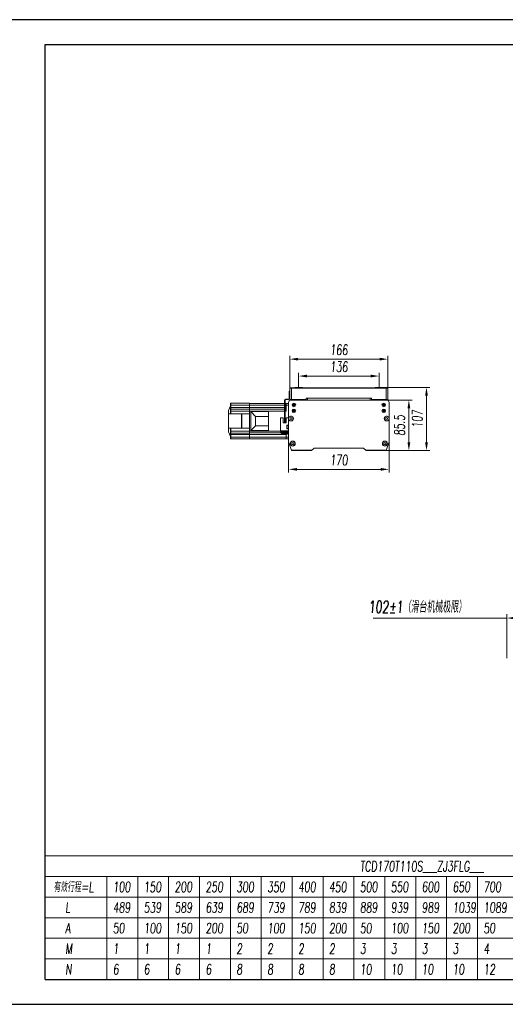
# Model space of a CAD drawing. Header units: millimetres. Extents: x 10021 to 14313, y -1287 to 379.
# Tile 7 of 9: x 12055 to 12877, y -1287 to 379. Entities that reach past the tile are written whole.
import ezdxf

# ---------------------------------------------------------------- set-up
doc = ezdxf.new("R2010")
doc.units = ezdxf.units.MM
doc.header["$LTSCALE"] = 3
for name, color, linetype, lineweight in [('外框', 7, 'Continuous', 30), ('文字', 3, 'Continuous', 13), ('标注', 1, 'Continuous', 13), ('轮廓线', 7, 'Continuous', 20)]:
    doc.layers.add(name, color=color, linetype=linetype, lineweight=lineweight)
doc.styles.get("Standard").update_dxf_attribs({"font": 'txt.shx', "width": 0.67, "oblique": 5, "bigfont": 'gbcbig.shx'})
doc.dimstyles.new('7', dxfattribs={"dimscale": 7, "dimtxt": 2.5, "dimasz": 2, "dimexe": 0.8, "dimexo": 0, "dimgap": 1, "dimtad": 1, "dimdec": 1, "dimdsep": 46, "dimtxsty": 'Standard', "dimcen": 0, "dimclrd": 256, "dimclre": 256, "dimclrt": 256, "dimadec": 0, "dimazin": 0, "dimtfac": 1, "dimtdec": 1, "dimtmove": 0, "dimatfit": 3, "dimfxl": 0, "dimtzin": 0, "dimlwd": -1, "dimlwe": -1, "dimarcsym": 0})
doc.dimstyles.new('8', dxfattribs={"dimscale": 8, "dimtxt": 2.5, "dimasz": 2, "dimexe": 0.8, "dimexo": 0, "dimgap": 1, "dimtad": 1, "dimdec": 1, "dimdsep": 46, "dimtxsty": 'Standard', "dimcen": 0, "dimclrd": 256, "dimclre": 256, "dimclrt": 256, "dimadec": 0, "dimazin": 0, "dimtfac": 1, "dimtdec": 1, "dimtmove": 0, "dimatfit": 3, "dimfxl": 0, "dimtzin": 0, "dimlwd": -1, "dimlwe": -1, "dimarcsym": 0})

# ---------------------------------------------------------------- blocks, each defined once
blk = doc.blocks.new('Y')
at = {"lineweight": 30}
for p, q in [((-4136.76, 2009.27), (-3862.74, 2009.27)), ((-4154.44, 2003.97), (-3857.44, 2003.97)), ((-4154.44, 2003.97), (-3857.44, 2003.97))]:
    blk.add_line(p, q, dxfattribs=at)
for points in [[(-3857.44, 2213.99), (-4154.44, 2213.99), (-4154.44, 2003.97)], [(-4136.76, 2009.27), (-4136.76, 2208.69), (-3862.74, 2208.69)]]:
    blk.add_lwpolyline(points, dxfattribs=at)
blk = doc.blocks.new('W')
blk.add_blockref('Y', (0, 0))
blk = doc.blocks.new('*D72')
at = {"layer": 'Defpoints', "color": 0, "ltscale": 3}
for p in [(12879.2, -633.3), (12981.2, -668), (12879.2, -701)]:
    blk.add_point(p, dxfattribs=at)
at = {"layer": '标注', "ltscale": 3}
for p, q in [((12879.2, -701), (12879.2, -626.9)), ((12981.2, -668), (12981.2, -626.9)), ((12879.2, -633.3), (12652.8, -633.3)), ((12965.2, -633.3), (12895.2, -633.3))]:
    blk.add_line(p, q, dxfattribs=at)
for points in [[(12895.2, -630.7), (12895.2, -636), (12879.2, -633.3)], [(12965.2, -630.7), (12965.2, -636), (12981.2, -633.3)]]:
    blk.add_solid(points, dxfattribs=at)
at = {"layer": '标注', "ltscale": 3, "insert": (12727.8, -614.6), "char_height": 20, "attachment_point": 5}
blk.add_mtext('102%%P1（滑台机械极限）', dxfattribs=at)
blk = doc.blocks.new('*D92')
at = {"layer": 'Defpoints', "color": 0, "ltscale": 3}
for p in [(12677.9, -195.3), (12511.9, -244.5), (12677.9, -244.5)]:
    blk.add_point(p, dxfattribs=at)
at = {"layer": '标注', "ltscale": 3}
for p, q in [((12511.9, -244.5), (12511.9, -189.7)), ((12525.9, -195.3), (12663.9, -195.3)), ((12677.9, -244.5), (12677.9, -189.7))]:
    blk.add_line(p, q, dxfattribs=at)
for points in [[(12525.9, -192.9), (12525.9, -197.6), (12511.9, -195.3)], [(12663.9, -192.9), (12663.9, -197.6), (12677.9, -195.3)]]:
    blk.add_solid(points, dxfattribs=at)
at = {"layer": '标注', "ltscale": 3, "insert": (12594.9, -179.5), "char_height": 17.5, "attachment_point": 5}
blk.add_mtext('166', dxfattribs=at)
blk = doc.blocks.new('*D93')
at = {"layer": 'Defpoints', "color": 0, "ltscale": 3}
for p in [(12662.9, -223.9), (12526.9, -243), (12662.9, -243)]:
    blk.add_point(p, dxfattribs=at)
at = {"layer": '标注', "ltscale": 3}
for p, q in [((12526.9, -243), (12526.9, -218.3)), ((12540.9, -223.9), (12648.9, -223.9)), ((12662.9, -243), (12662.9, -218.3))]:
    blk.add_line(p, q, dxfattribs=at)
for points in [[(12540.9, -221.5), (12540.9, -226.2), (12526.9, -223.9)], [(12648.9, -221.5), (12648.9, -226.2), (12662.9, -223.9)]]:
    blk.add_solid(points, dxfattribs=at)
at = {"layer": '标注', "ltscale": 3, "insert": (12594.9, -208.1), "char_height": 17.5, "attachment_point": 5}
blk.add_mtext('136', dxfattribs=at)
blk = doc.blocks.new('*D94')
at = {"layer": 'Defpoints', "color": 0, "ltscale": 3}
for p in [(12509.9, -331.8), (12679.9, -331.8), (12679.9, -381.7)]:
    blk.add_point(p, dxfattribs=at)
at = {"layer": '标注', "ltscale": 3}
for p, q in [((12509.9, -331.8), (12509.9, -387.3)), ((12679.9, -331.8), (12679.9, -387.3)), ((12523.9, -381.7), (12665.9, -381.7))]:
    blk.add_line(p, q, dxfattribs=at)
for points in [[(12523.9, -379.4), (12523.9, -384), (12509.9, -381.7)], [(12665.9, -379.4), (12665.9, -384), (12679.9, -381.7)]]:
    blk.add_solid(points, dxfattribs=at)
at = {"layer": '标注', "ltscale": 3, "insert": (12594.9, -366), "char_height": 17.5, "attachment_point": 5}
blk.add_mtext('170', dxfattribs=at)
blk = doc.blocks.new('*D100')
at = {"layer": 'Defpoints', "color": 0, "ltscale": 3}
for p in [(12669.4, -243), (12674.3, -350), (12743.2, -350)]:
    blk.add_point(p, dxfattribs=at)
at = {"layer": '标注', "ltscale": 3}
for p, q in [((12669.4, -243), (12748.8, -243)), ((12743.2, -257), (12743.2, -336)), ((12674.3, -350), (12748.8, -350))]:
    blk.add_line(p, q, dxfattribs=at)
for points in [[(12740.9, -257), (12745.6, -257), (12743.2, -243)], [(12740.9, -336), (12745.6, -336), (12743.2, -350)]]:
    blk.add_solid(points, dxfattribs=at)
at = {"layer": '标注', "ltscale": 3, "insert": (12727.5, -296.5), "char_height": 17.5, "attachment_point": 5, "rotation": 90}
blk.add_mtext('107', dxfattribs=at)
blk = doc.blocks.new('*D101')
at = {"layer": 'Defpoints', "color": 0, "ltscale": 3}
for p in [(12675.9, -264.5), (12674.3, -350), (12713.5, -350)]:
    blk.add_point(p, dxfattribs=at)
at = {"layer": '标注', "ltscale": 3}
for p, q in [((12675.9, -264.5), (12719.1, -264.5)), ((12713.5, -278.5), (12713.5, -336)), ((12674.3, -350), (12719.1, -350))]:
    blk.add_line(p, q, dxfattribs=at)
for points in [[(12711.1, -278.5), (12715.8, -278.5), (12713.5, -264.5)], [(12711.1, -336), (12715.8, -336), (12713.5, -350)]]:
    blk.add_solid(points, dxfattribs=at)
at = {"layer": '标注', "ltscale": 3, "insert": (12697.7, -307.3), "char_height": 17.5, "attachment_point": 5, "rotation": 90}
blk.add_mtext('85.5', dxfattribs=at)

msp = doc.modelspace()

# ---------------------------------------------------------------- linework, layer by layer
at = {"layer": '文字', "ltscale": 0.3}
for p, q in [((12097.92, -1244.7), (12097.92, -1035.68)), ((12097.92, -1035.68), (13456.55, -1035.68)), ((12097.92, -1070.52), (13456.55, -1070.52)), ((12202.43, -1244.7), (12202.43, -1070.52)), ((12254.69, -1244.7), (12254.69, -1070.52)), ((12306.94, -1244.7), (12306.94, -1070.52)), ((12359.2, -1244.7), (12359.2, -1070.52)), ((12359.2, -1244.7), (12359.2, -1070.52)), ((12411.45, -1244.7), (12411.45, -1070.52)), ((12411.45, -1244.7), (12411.45, -1070.52)), ((12463.71, -1244.7), (12463.71, -1070.52)), ((12463.71, -1244.7), (12463.71, -1070.52)), ((12515.96, -1244.7), (12515.96, -1070.52)), ((12515.96, -1244.7), (12515.96, -1070.52)), ((12568.21, -1244.7), (12568.21, -1070.52)), ((12568.21, -1244.7), (12568.21, -1070.52)), ((12620.47, -1244.7), (12620.47, -1070.52)), ((12620.47, -1244.7), (12620.47, -1070.52)), ((12672.72, -1244.7), (12672.72, -1070.52)), ((12672.72, -1244.7), (12672.72, -1070.52)), ((12724.98, -1244.7), (12724.98, -1070.52)), ((12724.98, -1244.7), (12724.98, -1070.52)), ((12724.98, -1244.7), (12724.98, -1070.52)), ((12777.23, -1244.7), (12777.23, -1070.52)), ((12777.23, -1244.7), (12777.23, -1070.52)), ((12829.49, -1244.7), (12829.49, -1070.52)), ((12829.49, -1244.7), (12829.49, -1070.52)), ((12097.92, -1105.36), (13456.55, -1105.36)), ((12829.49, -1244.7), (12829.49, -1105.36)), ((12097.92, -1140.19), (13456.55, -1140.19)), ((12097.92, -1175.03), (13456.55, -1175.03)), ((12097.92, -1209.87), (13456.55, -1209.87)), ((12097.92, -1244.7), (13456.55, -1244.7)), ((12097.92, -1244.7), (13456.55, -1244.7)), ((12097.92, -1244.7), (13456.55, -1244.7)), ((12097.92, -1244.7), (13456.55, -1244.7)), ((12097.92, -1244.7), (13456.55, -1244.7)), ((12097.92, -1244.7), (13456.55, -1244.7))]:
    msp.add_line(p, q, dxfattribs=at)
at = {"layer": '轮廓线'}
for p, q in [((12510.92, -261.78), (12510.92, -249.28)), ((12510.92, -249.28), (12511.92, -249.28)), ((12511.92, -244.53), (12512.42, -244.03)), ((12511.92, -263.53), (12511.92, -244.53)), ((12677.92, -244.53), (12511.92, -244.53)), ((12677.42, -244.03), (12512.42, -244.03)), ((12514.92, -244.03), (12514.92, -263.53)), ((12520.42, -244.03), (12520.42, -243.03)), ((12533.42, -243.03), (12520.42, -243.03)), ((12522.42, -243.03), (12522.42, -244.03)), ((12531.42, -244.03), (12531.42, -243.03)), ((12533.42, -243.03), (12533.42, -244.03)), ((12669.42, -243.03), (12656.42, -243.03)), ((12656.42, -244.03), (12656.42, -243.03)), ((12658.42, -243.03), (12658.42, -244.03)), ((12667.42, -244.03), (12667.42, -243.03)), ((12669.42, -243.03), (12669.42, -244.03)), ((12674.92, -263.53), (12674.92, -244.03)), ((12677.42, -244.03), (12677.92, -244.53)), ((12677.92, -244.53), (12677.92, -263.53)), ((12502.92, -302.28), (12502.92, -264.78)), ((12503.92, -264.78), (12503.92, -302.28)), ((12504.92, -262.78), (12509.92, -262.78)), ((12509.92, -263.78), (12504.92, -263.78)), ((12511.92, -250.28), (12510.92, -250.28)), ((12510.92, -260.78), (12511.92, -260.78)), ((12511.92, -261.78), (12510.92, -261.78)), ((12511.92, -263.53), (12539.92, -263.53)), ((12513.92, -264.53), (12675.92, -264.53)), ((12539.92, -264.53), (12539.92, -261.03)), ((12649.92, -261.03), (12539.92, -261.03)), ((12541.92, -261.03), (12541.92, -264.53)), ((12544.92, -264.43), (12544.92, -264.53)), ((12644.92, -264.43), (12544.92, -264.43)), ((12644.92, -264.53), (12644.92, -264.43)), ((12647.92, -264.53), (12647.92, -261.03)), ((12649.92, -261.03), (12649.92, -264.53)), ((12649.92, -263.53), (12677.92, -263.53)), ((12408.42, -282.03), (12411.42, -274.03)), ((12408.42, -318.03), (12408.42, -282.03)), ((12411.42, -288.03), (12411.42, -270.83)), ((12502.92, -273.03), (12411.42, -273.03)), ((12411.42, -277.03), (12502.92, -277.03)), ((12502.92, -283.03), (12411.42, -283.03)), ((12412.42, -269.83), (12412.42, -288.03)), ((12443.92, -269.83), (12412.42, -269.83)), ((12443.92, -279.83), (12412.42, -279.83)), ((12443.92, -330.23), (12443.92, -269.83)), ((12443.92, -270.03), (12502.92, -270.03)), ((12443.92, -280.03), (12502.92, -280.03)), ((12503.92, -270.03), (12509.92, -270.03)), ((12509.92, -273.03), (12503.92, -273.03)), ((12503.92, -277.03), (12505.92, -277.03)), ((12503.92, -280.03), (12505.92, -280.03)), ((12505.92, -283.03), (12503.92, -283.03)), ((12505.92, -283.03), (12505.92, -270.03)), ((12509.92, -335.17), (12509.92, -268.53)), ((12519.92, -271.3), (12519.92, -272.27)), ((12519.92, -273.19), (12519.92, -274.16)), ((12519.92, -281.3), (12519.92, -282.27)), ((12669.92, -271.3), (12669.92, -272.27)), ((12669.92, -273.19), (12669.92, -274.16)), ((12669.92, -281.3), (12669.92, -282.27)), ((12679.92, -335.17), (12679.92, -268.53)), ((12408.42, -288.03), (12443.92, -288.03)), ((12430.42, -312.03), (12430.42, -288.03)), ((12430.92, -288.03), (12430.92, -312.03)), ((12445.92, -316.03), (12445.92, -284.03)), ((12453.92, -292.03), (12445.92, -284.03)), ((12445.92, -284.03), (12475.92, -284.03)), ((12453.92, -308.03), (12453.92, -292.03)), ((12453.92, -292.03), (12475.92, -292.03)), ((12475.92, -316.03), (12475.92, -284.03)), ((12496.52, -316.5), (12496.52, -294.3)), ((12496.52, -294.3), (12500.72, -294.3)), ((12500.72, -294.3), (12500.72, -303.3)), ((12505.72, -303.3), (12505.72, -294.3)), ((12505.72, -294.3), (12509.92, -294.3)), ((12513.92, -293.88), (12512.32, -294.8)), ((12512.32, -296.65), (12512.32, -294.8)), ((12512.32, -296.65), (12513.92, -297.58)), ((12515.52, -294.8), (12513.92, -293.88)), ((12513.92, -297.58), (12515.52, -296.65)), ((12515.52, -294.8), (12515.52, -296.65)), ((12519.92, -283.19), (12519.92, -284.16)), ((12669.92, -283.19), (12669.92, -284.16)), ((12675.92, -293.88), (12674.32, -294.8)), ((12674.32, -296.65), (12674.32, -294.8)), ((12674.32, -296.65), (12675.92, -297.58)), ((12677.52, -294.8), (12675.92, -293.88)), ((12675.92, -297.58), (12677.52, -296.65)), ((12677.52, -294.8), (12677.52, -296.65)), ((12408.42, -312.03), (12443.92, -312.03)), ((12411.42, -329.23), (12411.42, -312.03)), ((12412.42, -312.03), (12412.42, -330.23)), ((12453.92, -308.03), (12445.92, -316.03)), ((12475.92, -316.03), (12445.92, -316.03)), ((12475.92, -308.03), (12453.92, -308.03)), ((12500.72, -303.3), (12505.72, -303.3)), ((12503.92, -302.28), (12502.92, -302.28)), ((12506.92, -307.1), (12506.92, -313.3)), ((12506.92, -307.1), (12509.92, -307.1)), ((12509.92, -308.1), (12506.92, -308.1)), ((12506.92, -312.3), (12509.92, -312.3)), ((12509.92, -313.3), (12506.92, -313.3)), ((12408.42, -318.03), (12411.42, -326.03)), ((12411.42, -317.03), (12496.72, -317.03)), ((12505.92, -323.03), (12411.42, -323.03)), ((12411.42, -327.03), (12509.92, -327.03)), ((12443.92, -320.23), (12412.42, -320.23)), ((12443.92, -330.23), (12412.42, -330.23)), ((12496.72, -320.03), (12443.92, -320.03)), ((12509.92, -330.03), (12443.92, -330.03)), ((12509.92, -316.5), (12496.52, -316.5)), ((12496.72, -320.3), (12496.72, -316.5)), ((12498.63, -320.3), (12496.72, -320.3)), ((12498.63, -316.5), (12498.63, -322.3)), ((12500.19, -322.3), (12498.63, -322.3)), ((12500.19, -316.5), (12500.19, -322.3)), ((12501.17, -320.3), (12500.19, -320.3)), ((12500.32, -317.9), (12500.32, -319.3)), ((12501.17, -317.9), (12500.32, -317.9)), ((12500.32, -319.3), (12501.17, -319.3)), ((12501.17, -322.3), (12501.17, -316.5)), ((12501.17, -322.3), (12502.73, -322.3)), ((12502.73, -316.5), (12502.73, -322.3)), ((12503.71, -317.9), (12502.73, -317.9)), ((12502.73, -319.3), (12503.71, -319.3)), ((12503.71, -320.3), (12502.73, -320.3)), ((12503.71, -316.5), (12503.71, -322.3)), ((12503.71, -322.3), (12505.27, -322.3)), ((12505.27, -316.5), (12505.27, -322.3)), ((12506.12, -317.9), (12505.27, -317.9)), ((12505.27, -319.3), (12506.12, -319.3)), ((12506.25, -320.3), (12505.27, -320.3)), ((12505.92, -319.3), (12505.92, -317.9)), ((12505.92, -330.03), (12505.92, -320.3)), ((12506.12, -319.3), (12506.12, -317.9)), ((12506.25, -316.5), (12506.25, -322.3)), ((12506.25, -322.3), (12507.81, -322.3)), ((12507.81, -316.5), (12507.81, -322.3)), ((12509.72, -320.3), (12507.81, -320.3)), ((12509.72, -316.5), (12509.72, -320.3)), ((12514.6, -349.34), (12509.98, -335.48)), ((12514.21, -348.15), (12510.02, -335.25)), ((12516.92, -336.38), (12515.32, -337.3)), ((12515.32, -339.15), (12515.32, -337.3)), ((12515.32, -339.15), (12516.92, -340.08)), ((12549.42, -349.53), (12516.11, -349.53)), ((12518.52, -337.3), (12516.92, -336.38)), ((12516.92, -340.08), (12518.52, -339.15)), ((12518.52, -337.3), (12518.52, -339.15)), ((12552.92, -346.03), (12548.92, -350.03)), ((12636.92, -346.03), (12552.92, -346.03)), ((12640.92, -350.03), (12636.92, -346.03)), ((12673.73, -349.53), (12640.42, -349.53)), ((12672.92, -336.38), (12671.32, -337.3)), ((12671.32, -339.15), (12671.32, -337.3)), ((12671.32, -339.15), (12672.92, -340.08)), ((12674.52, -337.3), (12672.92, -336.38)), ((12672.92, -340.08), (12674.52, -339.15)), ((12674.52, -337.3), (12674.52, -339.15)), ((12679.87, -335.48), (12675.25, -349.34)), ((12679.83, -335.25), (12675.64, -348.15)), ((12515.55, -350.03), (12548.92, -350.03)), ((12640.92, -350.03), (12674.3, -350.03))]:
    msp.add_line(p, q, dxfattribs=at)
for centre, radius in [((12518.92, -272.73), 3), ((12518.92, -282.73), 3), ((12518.92, -272.73), 1.75), ((12518.92, -282.73), 1.75), ((12670.92, -272.73), 3), ((12670.92, -282.73), 3), ((12670.92, -272.73), 1.75), ((12670.92, -282.73), 1.75), ((12513.92, -295.73), 4), ((12675.92, -295.73), 4), ((12516.92, -338.23), 4.25), ((12516.92, -338.23), 4), ((12672.92, -338.23), 4.25), ((12672.92, -338.23), 4)]:
    msp.add_circle(centre, radius, dxfattribs=at)
for centre, radius, start, end in [((12504.92, -264.78), 2, 90, 180), ((12504.92, -264.78), 1, 90, 180), ((12509.92, -261.78), 2, 270, 0), ((12509.92, -261.78), 1, 270, 0), ((12513.92, -268.53), 4, 90, 179.99391), ((12675.92, -268.53), 4, 0.006, 90), ((12412.42, -270.83), 1, 90, 180), ((12412.42, -280.83), 1, 90, 180), ((12518.92, -272.73), 1.5, 48.18958, 311.81037), ((12518.92, -282.73), 1.5, 48.18957, 311.81036), ((12518.92, -272.73), 1.1, 24.61943, 335.3794), ((12518.92, -282.73), 1.1, 24.61943, 335.3794), ((12670.92, -272.73), 1.5, 228.18977, 131.81031), ((12670.92, -272.73), 1.1, 204.62053, 155.38066), ((12670.92, -282.73), 1.5, 228.18976, 131.81029), ((12670.92, -282.73), 1.1, 204.62053, 155.38066), ((12513.92, -295.73), 4.25, 199.75162, 160.2517), ((12675.92, -295.73), 4.25, 19.75162, 340.2517), ((12412.42, -319.23), 1, 180, 270), ((12412.42, -329.23), 1, 180, 270), ((12511.92, -334.63), 2, 180, 198), ((12510.92, -335.17), 1, 180, 198.43495), ((12516.11, -347.53), 2, 198, 270), ((12515.55, -349.03), 1, 198.43495, 270), ((12673.73, -347.53), 2, 270, 342), ((12674.3, -349.03), 1, 270, 341.56505), ((12677.92, -334.63), 2, 342, 0), ((12678.92, -335.17), 1, 341.56505, 0)]:
    msp.add_arc(centre, radius, start, end, dxfattribs=at)

# ---------------------------------------------------------------- block references
at = {"layer": '外框', "lineweight": 25, "xscale": 7.931519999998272, "yscale": 7.931520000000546, "zscale": 7.931519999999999}
msp.add_blockref('W', (44908.69, -17181.29), dxfattribs=at)

# ---------------------------------------------------------------- texts
at = {"layer": '文字', "ltscale": 0.3, "oblique": 5, "width": 0.67}
for s, p in [('TCD170T110S___ZJ3FLG___', (12630.73, -1061.99)), ('有效行程=L', (12112.51, -1096.83)), ('100', (12212.69, -1096.83)), ('150', (12264.94, -1096.83)), ('200', (12317.2, -1096.83)), ('250', (12369.45, -1096.83)), ('300', (12421.71, -1096.83)), ('350', (12473.96, -1096.83)), ('400', (12526.22, -1096.83)), ('450', (12578.47, -1096.83)), ('500', (12630.73, -1096.83)), ('550', (12682.98, -1096.83)), ('600', (12735.23, -1096.83)), ('650', (12787.49, -1096.83)), ('700', (12839.74, -1096.83)), ('L   ', (12132.17, -1131.66)), ('489', (12212.69, -1131.66)), ('539', (12264.94, -1131.66)), ('589', (12317.2, -1131.66)), ('639', (12369.45, -1131.66)), ('689', (12421.71, -1131.66)), ('739', (12473.96, -1131.66)), ('789', (12526.22, -1131.66)), ('839', (12578.47, -1131.66)), ('889', (12630.73, -1131.66)), ('939', (12682.98, -1131.66)), ('989', (12735.23, -1131.66)), ('1039', (12787.49, -1131.66)), ('1089', (12839.74, -1131.66)), ('A   ', (12132.17, -1166.5)), ('50', (12212.69, -1166.5)), ('100', (12264.94, -1166.5)), ('150', (12317.2, -1166.5)), ('200', (12369.45, -1166.5)), ('50', (12421.71, -1166.5)), ('100', (12473.96, -1166.5)), ('150', (12526.22, -1166.5)), ('200', (12578.47, -1166.5)), ('50', (12630.73, -1166.5)), ('100', (12682.98, -1166.5)), ('150', (12735.23, -1166.5)), ('200', (12787.49, -1166.5)), ('50', (12839.74, -1166.5)), ('M   ', (12132.17, -1201.33)), ('1', (12212.69, -1201.33)), ('1', (12264.94, -1201.33)), ('1', (12317.2, -1201.33)), ('1', (12369.45, -1201.33)), ('2', (12421.71, -1201.33)), ('2', (12473.96, -1201.33)), ('2', (12526.22, -1201.33)), ('2', (12578.47, -1201.33)), ('3', (12630.73, -1201.33)), ('3', (12682.98, -1201.33)), ('3', (12735.23, -1201.33)), ('3', (12787.49, -1201.33)), ('4', (12839.74, -1201.33)), ('N   ', (12132.17, -1236.17)), ('6', (12212.69, -1236.17)), ('6', (12264.94, -1236.17)), ('6', (12317.2, -1236.17)), ('6', (12369.45, -1236.17)), ('8', (12421.71, -1236.17)), ('8', (12473.96, -1236.17)), ('8', (12526.22, -1236.17)), ('8', (12578.47, -1236.17)), ('10', (12630.73, -1236.17)), ('10', (12682.98, -1236.17)), ('10', (12735.23, -1236.17)), ('10', (12787.49, -1236.17)), ('12', (12839.74, -1236.17))]:
    msp.add_text(s, height=17.28, dxfattribs=at).set_placement(p)

# ---------------------------------------------------------------- dimensions: what is measured, and where the dimension line sits
at = {"layer": '标注', "ltscale": 3}
for base, p1, p2, picture, middle in [((12677.92, -195.27), (12511.92, -244.53), (12677.92, -244.53), '*D92', (12594.92, -179.52)), ((12662.92, -223.88), (12526.92, -243.03), (12662.92, -243.03), '*D93', (12594.92, -208.13)), ((12679.92, -381.71), (12509.92, -331.77), (12679.92, -331.77), '*D94', (12594.92, -365.96))]:
    dim = msp.add_linear_dim(base=base, p1=p1, p2=p2, dimstyle='7', dxfattribs=at)
    dim.commit()
    dim.dimension.update_dxf_attribs({"geometry": picture, "text_midpoint": middle})
for base, p1, picture, middle in [((12743.24, -350.03), (12669.42, -243.03), '*D100', (12727.49, -296.53)), ((12713.46, -350.03), (12675.92, -264.53), '*D101', (12697.71, -307.28))]:
    dim = msp.add_linear_dim(base=base, p1=p1, p2=(12674.3, -350.03), angle=90, dimstyle='7', dxfattribs=at)
    dim.commit()
    dim.dimension.update_dxf_attribs({"geometry": picture, "text_midpoint": middle})
dim = msp.add_linear_dim(base=(12879.2, -633.34), p1=(12981.2, -667.98), p2=(12879.2, -701.01), text='<>%%P1（滑台机械极限）', dimstyle='8', dxfattribs=at)
dim.commit()
dim.dimension.update_dxf_attribs({"geometry": '*D72', "text_midpoint": (12727.78, -633.34), "dimtype": 160})

doc.saveas('drawing.dxf')
